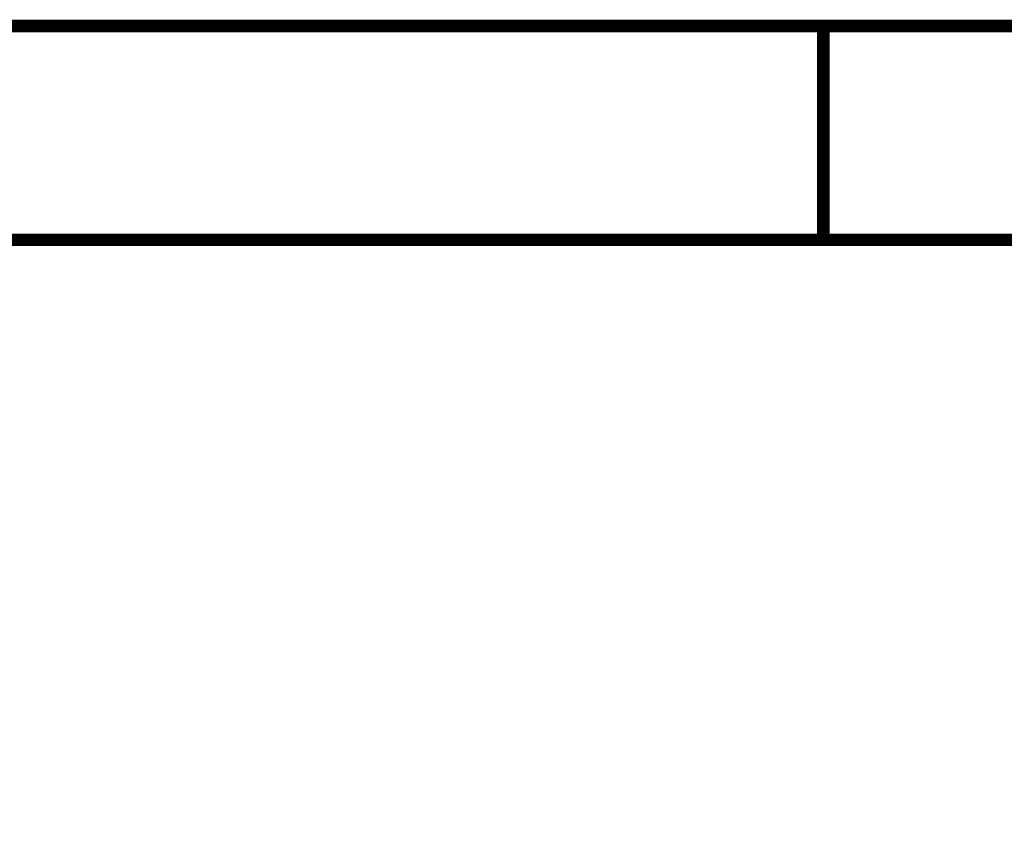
# Model space of a CAD drawing. Header units: inches. Extents: x 0 to 9.5, y -0.01 to 7.51.
# Tile 52 of 59: x 6.37 to 7.29, y 6.75 to 7.51. Entities that reach past the tile are written whole.
import ezdxf

# ---------------------------------------------------------------- set-up
doc = ezdxf.new("R2010")
doc.units = ezdxf.units.IN
doc.header["$MEASUREMENT"] = 0
doc.layers.add('Sheet', color=255, linetype='Continuous')

msp = doc.modelspace()

# ---------------------------------------------------------------- linework, layer by layer
at = {"layer": 'Sheet'}
for points in [[(0.00248, 7.5, 0.0118, 0.0118, 0), (9.49814, 7.5, 0.0118, 0.0118, 0), (9.49814, 0, 0.0118, 0.0118, 0), (0.00248, 0, 0.0118, 0.0118, 0), (0.00248, 7.5, 0.0118, 0.0118, 0)], [(0.00248, 7.5, 0.0039, 0.0039, 0), (0.00248, 0, 0.0039, 0.0039, 0), (9.49814, 0, 0.0039, 0.0039, 0), (9.49814, 7.5, 0.0039, 0.0039, 0), (0.00248, 7.5, 0.0039, 0.0039, 0), (0.00248, 7.5, 0.0039, 0.0039, 0)], [(0.20205, 7.29973, 0.0118, 0.0118, 0), (9.29857, 7.29973, 0.0118, 0.0118, 0), (9.29857, 0.19965, 0.0118, 0.0118, 0), (0.20205, 0.19965, 0.0118, 0.0118, 0), (0.20205, 7.29973, 0.0118, 0.0118, 0)], [(0.20205, 7.29973, 0.0039, 0.0039, 0), (0.20205, 0.19965, 0.0039, 0.0039, 0), (9.29857, 0.19965, 0.0039, 0.0039, 0), (9.29857, 7.29973, 0.0039, 0.0039, 0), (0.20205, 7.29973, 0.0039, 0.0039, 0), (0.20205, 7.29973, 0.0039, 0.0039, 0)]]:
    msp.add_lwpolyline(points, format="xyseb", close=True, dxfattribs=at)
msp.add_lwpolyline([(7.12438, 7.5, 0.0118, 0.0118, 0), (7.12438, 7.29973, 0.0118, 0.0118, 0)], format="xyseb", dxfattribs=at)

doc.saveas('drawing.dxf')
